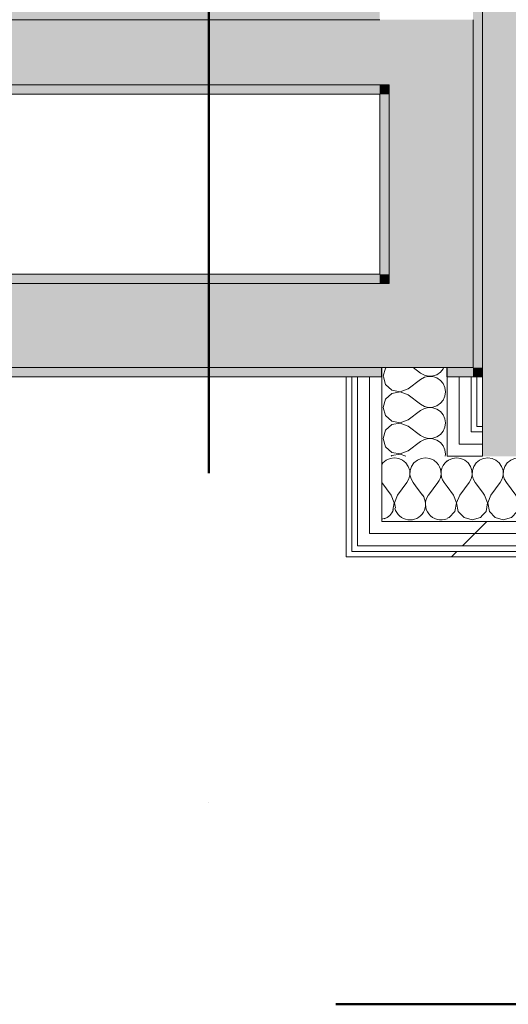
# Model space of a CAD drawing. Header units: millimetres. Extents: x -28277 to 305935, y -19284 to 4746.
# Tile 208 of 256: x 180297 to 180820, y -17757 to -16701. Entities that reach past the tile are written whole.
import ezdxf

# ---------------------------------------------------------------- set-up
doc = ezdxf.new("R2010")
doc.units = ezdxf.units.MM
doc.header["$MEASUREMENT"] = 0
doc.linetypes.add('Punto & Rayas', pattern=[1340.555525, 635, -352.777778, 0, -352.777747])
doc.linetypes.add('Wipeout_Contour', pattern=[1000, 0, -1000])
for name, color, linetype, lineweight, true_color in [('01_2D_Ambit_Pluma_Nº__242', 7, 'Continuous', 50, 0xfb0013), ('12_FAÇ_Façana_Pluma_Nº__102', 7, 'Continuous', 5, 0xcccccc), ('12_FAÇ_Façana_Pluma_Nº__176', 7, 'Continuous', 15, 0x93a0c6), ('Nuevo_08_E_Envans secs_Pluma_Nº__102', 7, 'Continuous', 5, 0xcccccc), ('Nuevo_08_E_Envans secs_Pluma_Nº__171', 171, 'Continuous', 13, 0xaaaaff), ('Nuevo_08_E_Envans secs_Pluma_Nº__177', 7, 'Continuous', 15, 0xf7e046)]:
    doc.layers.add(name, color=color, linetype=linetype, lineweight=lineweight, true_color=true_color)
doc.layers.add('12_FAÇ_Façana', color=7, linetype='Continuous')
doc.layers.add('Nuevo_08_E_Envans secs', color=7, linetype='Continuous')
for name, color, linetype, lineweight in [('12_FAÇ_Façana_Pluma_Nº__7', 7, 'Continuous', 5), ('Nuevo_08_E_Envans secs_Pluma_Nº__1', 7, 'Continuous', 5), ('Nuevo_12_FAÇ_Façana_Pluma_Nº__1', 7, 'Continuous', 5)]:
    doc.layers.add(name, color=color, linetype=linetype, lineweight=lineweight)
pattern_1 = [(45, (184431.64, 0), (-367.696, 367.696), [390, -130]), (45, (184431.64, 367.7), (-367.696, 367.696), [390, -130])]

# ---------------------------------------------------------------- blocks, each defined once
blk = doc.blocks.new('Muro_76_7', base_point=(165556.3, -17084))
at = {"layer": '12_FAÇ_Façana_Pluma_Nº__102', "linetype": 'Continuous', "lineweight": 0, "true_color": 0xe5e5e5}
for points in [[(177413.7, -16984), (177413.7, -17074), (180692.7, -17074), (180692.7, -16984)], [(180692.7, -16984), (180782.7, -17074), (180782.7, -16984)], [(180692.7, -17074), (180782.7, -17074), (180692.7, -16984)]]:
    blk.add_hatch(color=254, dxfattribs=at).paths.add_polyline_path(points)
at = {"layer": '12_FAÇ_Façana_Pluma_Nº__176', "linetype": 'Continuous', "lineweight": 0, "true_color": 0x495063}
for points in [[(177413.7, -16974), (177413.7, -16984), (180682.7, -16984), (180682.7, -16974)], [(180682.7, -16974), (180692.7, -16984), (180692.7, -16974)], [(180682.7, -16984), (180692.7, -16984), (180682.7, -16974)], [(177413.7, -17074), (177413.7, -17084), (180684.7, -17084), (180684.7, -17074)], [(180782.7, -17074), (180754.7, -17074), (180754.7, -17084), (180782.7, -17084)], [(180782.7, -17074), (180792.7, -17084), (180792.7, -17074)], [(180782.7, -17084), (180792.7, -17084), (180782.7, -17074)]]:
    blk.add_hatch(color=251, dxfattribs=at).paths.add_polyline_path(points)
at = {"layer": '12_FAÇ_Façana_Pluma_Nº__7', "color": 7, "linetype": 'Continuous', "lineweight": 5}
for p, q in [((180692.7, -16984), (180692.7, -16974)), ((180692.7, -16984), (177413.7, -16984)), ((180782.7, -17074), (180782.7, -16984)), ((177413.7, -17074), (180684.7, -17074)), ((180754.7, -17074), (180684.7, -17074)), ((180692.7, -17074), (180782.7, -17074))]:
    blk.add_line(p, q, dxfattribs=at)
at = {"layer": '12_FAÇ_Façana_Pluma_Nº__7', "color": 7, "linetype": 'Continuous', "lineweight": 5, "flags": 128}
for points in [[(180682.7, -16974), (177413.7, -16974)], [(180792.7, -17084), (180792.7, -17074)], [(177413.7, -17084), (180684.7, -17084)], [(180754.7, -17084), (180792.7, -17084)]]:
    blk.add_lwpolyline(points, dxfattribs=at)
at = {"layer": 'Nuevo_12_FAÇ_Façana_Pluma_Nº__1', "color": 7, "linetype": 'Continuous', "lineweight": 5}
for p, q in [((180684.7, -17074), (180684.7, -17084)), ((180754.7, -17084), (180754.7, -17074))]:
    blk.add_line(p, q, dxfattribs=at)
blk = doc.blocks.new('Muro_79_7', base_point=(180682.7, -17084))
at = {"layer": '12_FAÇ_Façana_Pluma_Nº__102', "linetype": 'Continuous', "lineweight": 0, "true_color": 0xe5e5e5}
for points in [[(180692.7, -16701), (180692.7, -16771), (180782.7, -16771), (180782.7, -16701)], [(180692.7, -16771), (180692.7, -16984), (180782.7, -16984), (180782.7, -16771)]]:
    blk.add_hatch(color=254, dxfattribs=at).paths.add_polyline_path(points)
at = {"layer": '12_FAÇ_Façana_Pluma_Nº__176', "linetype": 'Continuous', "lineweight": 0, "true_color": 0x495063}
for points in [[(180792.7, -13647), (180782.7, -13647), (180782.7, -17074), (180792.7, -17074)], [(180682.7, -16771), (180682.7, -16781), (180692.7, -16781), (180692.7, -16771)], [(180682.7, -16781), (180682.7, -16974), (180692.7, -16974), (180692.7, -16781)]]:
    blk.add_hatch(color=251, dxfattribs=at).paths.add_polyline_path(points)
at = {"layer": '12_FAÇ_Façana_Pluma_Nº__7', "color": 7, "linetype": 'Continuous', "lineweight": 5}
for p, q in [((180782.7, -16771), (180782.7, -16701)), ((180682.7, -16771), (180692.7, -16771)), ((180692.7, -16771), (180692.7, -16974)), ((180782.7, -16984), (180782.7, -16771)), ((180692.7, -16984), (180692.7, -16974)), ((180782.7, -17074), (180782.7, -16984))]:
    blk.add_line(p, q, dxfattribs=at)
at = {"layer": '12_FAÇ_Façana_Pluma_Nº__7', "color": 7, "linetype": 'Continuous', "lineweight": 5, "flags": 128}
for points in [[(180792.7, -17074), (180792.7, -13647)], [(180682.7, -16781), (180682.7, -16974)]]:
    blk.add_lwpolyline(points, dxfattribs=at)
blk = doc.blocks.new('Muro_92_7', base_point=(180682.7, -16691))
at = {"layer": '12_FAÇ_Façana_Pluma_Nº__102', "linetype": 'Continuous', "lineweight": 0, "true_color": 0xe5e5e5}
for points in [[(177413.7, -16701), (177413.7, -16771), (180682.7, -16771), (180682.7, -16701)], [(180682.7, -16701), (180682.7, -16771), (180692.7, -16771), (180692.7, -16701)]]:
    blk.add_hatch(color=254, dxfattribs=at).paths.add_polyline_path(points)
at = {"layer": '12_FAÇ_Façana_Pluma_Nº__176', "linetype": 'Continuous', "lineweight": 0, "true_color": 0x495063}
for points in [[(177413.7, -16691), (177413.7, -16701), (180682.7, -16701), (180682.7, -16691)], [(177413.7, -16781), (180682.7, -16781), (180682.7, -16771), (177413.7, -16771)]]:
    blk.add_hatch(color=251, dxfattribs=at).paths.add_polyline_path(points)
at = {"layer": '12_FAÇ_Façana_Pluma_Nº__7', "color": 7, "linetype": 'Continuous', "lineweight": 5}
for p, q in [((180682.7, -16701), (177413.7, -16701)), ((177413.7, -16771), (180682.7, -16771)), ((180682.7, -16771), (180692.7, -16771))]:
    blk.add_line(p, q, dxfattribs=at)
at = {"layer": '12_FAÇ_Façana_Pluma_Nº__7', "color": 7, "linetype": 'Continuous', "lineweight": 5, "flags": 128}
blk.add_lwpolyline([(177413.7, -16781), (180682.7, -16781)], dxfattribs=at)
blk = doc.blocks.new('*X336', base_point=(184431.6, 0))
at = {"layer": 'Nuevo_08_E_Envans secs_Pluma_Nº__102', "color": 254, "linetype": 'Continuous', "lineweight": 5, "true_color": 0xcccccc}
for p, q in [((180689.5, -17173.1), (180686, -17176.1)), ((180693.8, -17171.3), (180689.5, -17173.1)), ((180698.3, -17170.6), (180693.8, -17171.3)), ((180702.9, -17171.3), (180698.3, -17170.6)), ((180707.1, -17173.1), (180702.9, -17171.3)), ((180710.6, -17176.1), (180707.1, -17173.1)), ((180722.9, -17173.1), (180719.3, -17176.1)), ((180727.1, -17171.3), (180722.9, -17173.1)), ((180731.6, -17170.6), (180727.1, -17171.3)), ((180736.2, -17171.3), (180731.6, -17170.6)), ((180740.4, -17173.1), (180736.2, -17171.3)), ((180743.9, -17176.1), (180740.4, -17173.1)), ((180686, -17176.1), (180684.7, -17177.9)), ((180713.2, -17179.9), (180710.6, -17176.1)), ((180714.7, -17184.2), (180713.2, -17179.9)), ((180714.9, -17188.8), (180714.7, -17184.2)), ((180715.3, -17184.2), (180715, -17188.8)), ((180716.7, -17179.9), (180715.3, -17184.2)), ((180719.3, -17176.1), (180716.7, -17179.9)), ((180745.5, -17178.3), (180743.9, -17176.1)), ((180711.6, -17197.3), (180713.9, -17193.3)), ((180713.9, -17193.3), (180714.9, -17188.8)), ((180715, -17188.8), (180716.1, -17193.3)), ((180716.1, -17193.3), (180718.3, -17197.3)), ((180684.7, -17196.9), (180685, -17197.3)), ((180695, -17210.6), (180685, -17197.3)), ((180701.6, -17210.6), (180711.6, -17197.3)), ((180721.8, -17201.9), (180718.3, -17197.3)), ((180698.2, -17219.1), (180695, -17210.6)), ((180701.6, -17210.6), (180698.4, -17219.1)), ((180696.8, -17227), (180698.2, -17219.1)), ((180698.4, -17219.1), (180699.4, -17224.4)), ((180684.7, -17236.4), (180688.3, -17235.4))]:
    blk.add_line(p, q, dxfattribs=at)
blk = doc.blocks.new('*X337', base_point=(184431.6, 0))
at = {"layer": 'Nuevo_08_E_Envans secs_Pluma_Nº__102', "color": 254, "linetype": 'Continuous', "lineweight": 5, "true_color": 0xcccccc}
for p, q in [((180728.3, -17210.6), (180721.8, -17201.9)), ((180735, -17210.6), (180745, -17197.3)), ((180754.7, -17201.5), (180751.6, -17197.3))]:
    blk.add_line(p, q, dxfattribs=at)
for centre, start, end in [((180765, -17187.3), 127.8541, 216.8699), ((180731.6, -17187.3), 323.1301, 33.3181), ((180715, -17220.6), 194.6933, 36.8699), ((180748.3, -17220.6), 143.1301, 292.7274), ((180681.6, -17220.6), 290.4481, 339.5519)]:
    blk.add_arc(centre, 16.7, start, end, dxfattribs=at)
blk = doc.blocks.new('*X338', base_point=(184431.6, 0))
at = {"layer": 'Nuevo_08_E_Envans secs_Pluma_Nº__102', "color": 254, "linetype": 'Continuous', "lineweight": 5, "true_color": 0xcccccc}
for p, q in [((180756.2, -17173.1), (180754.7, -17174.3)), ((180760.4, -17171.3), (180756.2, -17173.1)), ((180765, -17170.6), (180760.4, -17171.3)), ((180769.5, -17171.3), (180765, -17170.6)), ((180773.7, -17173.1), (180769.5, -17171.3)), ((180777.3, -17176.1), (180773.7, -17173.1)), ((180789.5, -17173.1), (180786, -17176.1)), ((180792.7, -17171.7), (180789.5, -17173.1)), ((180779.9, -17179.9), (180777.3, -17176.1)), ((180781.4, -17184.2), (180779.9, -17179.9)), ((180781.6, -17188.8), (180781.4, -17184.2)), ((180781.9, -17184.2), (180781.7, -17188.8)), ((180783.4, -17179.9), (180781.9, -17184.2)), ((180786, -17176.1), (180783.4, -17179.9)), ((180778.3, -17197.3), (180780.5, -17193.3)), ((180780.5, -17193.3), (180781.6, -17188.8)), ((180781.7, -17188.8), (180782.8, -17193.3)), ((180782.8, -17193.3), (180785, -17197.3)), ((180761.6, -17210.6), (180754.7, -17201.5)), ((180768.3, -17210.6), (180778.3, -17197.3)), ((180792.7, -17207.7), (180785, -17197.3)), ((180764.9, -17219.1), (180761.6, -17210.6)), ((180768.3, -17210.6), (180765, -17219.1)), ((180763.2, -17228.1), (180764.9, -17219.1)), ((180765, -17219.1), (180766.7, -17228.1)), ((180754.7, -17235.5), (180757.1, -17234.8)), ((180757.1, -17234.8), (180763.2, -17228.1)), ((180766.7, -17228.1), (180772.9, -17234.8)), ((180772.9, -17234.8), (180781.6, -17237.3)), ((180781.6, -17237.3), (180790.4, -17234.8)), ((180790.4, -17234.8), (180792.7, -17232.3))]:
    blk.add_line(p, q, dxfattribs=at)
blk = doc.blocks.new('*X339', base_point=(184431.6, 0))
at = {"layer": 'Nuevo_08_E_Envans secs_Pluma_Nº__102', "color": 254, "linetype": 'Continuous', "lineweight": 5, "true_color": 0xcccccc}
for p, q in [((180793.8, -17171.3), (180792.7, -17171.7)), ((180798.3, -17170.6), (180793.8, -17171.3)), ((180802.9, -17171.3), (180798.3, -17170.6)), ((180807.1, -17173.1), (180802.9, -17171.3)), ((180810.6, -17176.1), (180807.1, -17173.1)), ((180822.9, -17173.1), (180819.3, -17176.1)), ((180827.1, -17171.3), (180822.9, -17173.1)), ((180831.6, -17170.6), (180827.1, -17171.3)), ((180832.7, -17170.8), (180831.6, -17170.6)), ((180813.2, -17179.9), (180810.6, -17176.1)), ((180814.7, -17184.2), (180813.2, -17179.9)), ((180814.9, -17188.8), (180814.7, -17184.2)), ((180815.3, -17184.2), (180815, -17188.8)), ((180816.7, -17179.9), (180815.3, -17184.2)), ((180819.3, -17176.1), (180816.7, -17179.9)), ((180811.6, -17197.3), (180813.9, -17193.3)), ((180813.9, -17193.3), (180814.9, -17188.8)), ((180815, -17188.8), (180816.1, -17193.3)), ((180816.1, -17193.3), (180818.3, -17197.3)), ((180801.6, -17210.6), (180811.6, -17197.3)), ((180828.3, -17210.6), (180818.3, -17197.3)), ((180795, -17210.6), (180792.7, -17207.7)), ((180798.2, -17219.1), (180795, -17210.6)), ((180801.6, -17210.6), (180798.4, -17219.1)), ((180831.6, -17219.1), (180828.3, -17210.6)), ((180832.7, -17216.4), (180831.7, -17219.1)), ((180796.6, -17228.1), (180798.2, -17219.1)), ((180798.4, -17219.1), (180800.1, -17228.1)), ((180829.9, -17228.1), (180831.6, -17219.1)), ((180831.7, -17219.1), (180832.7, -17224.6)), ((180792.7, -17232.3), (180796.6, -17228.1)), ((180800.1, -17228.1), (180806.2, -17234.8)), ((180806.2, -17234.8), (180815, -17237.3)), ((180815, -17237.3), (180823.7, -17234.8)), ((180823.7, -17234.8), (180829.9, -17228.1))]:
    blk.add_line(p, q, dxfattribs=at)
blk = doc.blocks.new('Muro_119_7', base_point=(180646.7, -17277))
at = {"color": 254, "linetype": 'Wipeout_Contour', "lineweight": 0, "ltscale": 544796.739152}
blk.add_wipeout([(180786.7, -17131), (180786.7, -17137), (180792.7, -17131)], dxfattribs=at).dxf.layer = 'Nuevo_08_E_Envans secs'
at = {"color": 254, "linetype": 'Wipeout_Contour', "lineweight": 0, "ltscale": 544715.880049}
blk.add_wipeout([(180767.7, -17156), (180754.7, -17156), (180754.7, -17169)], dxfattribs=at).dxf.layer = 'Nuevo_08_E_Envans secs'
at = {"color": 254, "linetype": 'Wipeout_Contour', "lineweight": 0, "ltscale": 544456.478159}
blk.add_wipeout([(180658.7, -17252), (180658.7, -17265), (180671.7, -17252)], dxfattribs=at).dxf.layer = 'Nuevo_08_E_Envans secs'
at = {"color": 254, "linetype": 'Wipeout_Contour', "lineweight": 0, "ltscale": 544418.42952}
blk.add_wipeout([(180652.7, -17271), (180646.7, -17271), (180646.7, -17277)], dxfattribs=at).dxf.layer = 'Nuevo_08_E_Envans secs'
at = {"layer": 'Nuevo_08_E_Envans secs_Pluma_Nº__171', "linetype": 'Continuous', "lineweight": 13, "true_color": 0xaaaaff}
h = blk.add_hatch(dxfattribs=at)
h.set_pattern_fill('Panellat_HPL_0007', color=161, style=0, pattern_type=2)
h.set_pattern_definition(pattern_1)
h.paths.add_polyline_path([(180786.7, -17131), (180786.7, -17137), (180792.7, -17131)])
h = blk.add_hatch(dxfattribs=at)
h.set_pattern_fill('Panellat_HPL_0007', color=161, style=0, pattern_type=2)
h.set_pattern_definition(pattern_1)
h.paths.add_polyline_path([(180652.7, -17271), (180646.7, -17271), (180646.7, -17277)])
at = {"layer": 'Nuevo_08_E_Envans secs_Pluma_Nº__177', "linetype": 'Continuous', "lineweight": 15, "true_color": 0xf7e046}
h = blk.add_hatch(dxfattribs=at)
h.set_pattern_fill('Panellat_HPL_0007', color=53, style=0, pattern_type=2)
h.set_pattern_definition(pattern_1)
h.paths.add_polyline_path([(180767.7, -17156), (180754.7, -17156), (180754.7, -17169)])
h = blk.add_hatch(dxfattribs=at)
h.set_pattern_fill('Panellat_HPL_0007', color=53, style=0, pattern_type=2)
h.set_pattern_definition(pattern_1)
h.paths.add_polyline_path([(180658.7, -17252), (180658.7, -17265), (180671.7, -17252)])
at = {"color": 254, "linetype": 'Wipeout_Contour', "lineweight": 0, "ltscale": 544802.377298}
blk.add_wipeout([(180792.7, -17131), (180786.7, -17137), (180792.7, -17137)], dxfattribs=at).dxf.layer = 'Nuevo_08_E_Envans secs'
at = {"color": 254, "linetype": 'Wipeout_Contour', "lineweight": 0, "ltscale": 544751.021303}
blk.add_wipeout([(180767.7, -17143), (180767.7, -17156), (180780.7, -17143)], dxfattribs=at).dxf.layer = 'Nuevo_08_E_Envans secs'
at = {"color": 254, "linetype": 'Wipeout_Contour', "lineweight": 0, "ltscale": 544491.594898}
blk.add_wipeout([(180671.7, -17239), (180671.7, -17252), (180684.7, -17239)], dxfattribs=at).dxf.layer = 'Nuevo_08_E_Envans secs'
at = {"color": 254, "linetype": 'Wipeout_Contour', "lineweight": 0, "ltscale": 544424.073128}
blk.add_wipeout([(180652.7, -17271), (180646.7, -17277), (180652.7, -17277)], dxfattribs=at).dxf.layer = 'Nuevo_08_E_Envans secs'
at = {"layer": 'Nuevo_08_E_Envans secs_Pluma_Nº__171', "linetype": 'Continuous', "lineweight": 13, "true_color": 0xaaaaff}
h = blk.add_hatch(dxfattribs=at)
h.set_pattern_fill('Panellat_HPL_0007', color=161, style=0, pattern_type=2)
h.set_pattern_definition(pattern_1)
h.paths.add_polyline_path([(180792.7, -17131), (180786.7, -17137), (180792.7, -17137)])
h = blk.add_hatch(dxfattribs=at)
h.set_pattern_fill('Panellat_HPL_0007', color=161, style=0, pattern_type=2)
h.set_pattern_definition(pattern_1)
h.paths.add_polyline_path([(180652.7, -17271), (180646.7, -17277), (180652.7, -17277)])
at = {"layer": 'Nuevo_08_E_Envans secs_Pluma_Nº__177', "linetype": 'Continuous', "lineweight": 15, "true_color": 0xf7e046}
h = blk.add_hatch(dxfattribs=at)
h.set_pattern_fill('Panellat_HPL_0007', color=53, style=0, pattern_type=2)
h.set_pattern_definition(pattern_1)
h.paths.add_polyline_path([(180767.7, -17143), (180767.7, -17156), (180780.7, -17143)])
h = blk.add_hatch(dxfattribs=at)
h.set_pattern_fill('Panellat_HPL_0007', color=53, style=0, pattern_type=2)
h.set_pattern_definition(pattern_1)
h.paths.add_polyline_path([(180671.7, -17239), (180671.7, -17252), (180684.7, -17239)])
at = {"layer": 'Nuevo_08_E_Envans secs_Pluma_Nº__1', "color": 7, "linetype": 'Continuous', "lineweight": 5}
for p, q in [((180786.7, -17131), (180786.7, -17137)), ((180792.7, -17131), (180792.7, -17137)), ((180786.7, -17137), (180792.7, -17137))]:
    blk.add_line(p, q, dxfattribs=at)
at = {"layer": 'Nuevo_08_E_Envans secs_Pluma_Nº__1', "color": 7, "linetype": 'Continuous', "lineweight": 5, "flags": 128}
blk.add_lwpolyline([(180646.7, -17277), (180646.7, -17271)], dxfattribs=at)
at = {"layer": 'Nuevo_08_E_Envans secs', "color": 7, "lineweight": 20}
blk.add_blockref('*X336', (184431.6, 0), dxfattribs=at)
at = {"color": 254, "linetype": 'Wipeout_Contour', "lineweight": 0, "ltscale": 544469.755101}
blk.add_wipeout([(180671.7, -17252), (180658.7, -17265), (180671.7, -17265)], dxfattribs=at).dxf.layer = 'Nuevo_08_E_Envans secs'
at = {"color": 254, "linetype": 'Wipeout_Contour', "lineweight": 0, "ltscale": 734982.143061}
blk.add_wipeout([(180652.7, -17277), (185210.5, -17277), (185210.5, -17271), (180652.7, -17271)], dxfattribs=at).dxf.layer = 'Nuevo_08_E_Envans secs'
at = {"layer": 'Nuevo_08_E_Envans secs_Pluma_Nº__171', "linetype": 'Continuous', "lineweight": 13, "true_color": 0xaaaaff}
h = blk.add_hatch(dxfattribs=at)
h.set_pattern_fill('Panellat_HPL_0007', color=161, style=0, pattern_type=2)
h.set_pattern_definition(pattern_1)
h.paths.add_polyline_path([(180652.7, -17277), (185210.5, -17277), (185210.5, -17271), (180652.7, -17271)])
at = {"layer": 'Nuevo_08_E_Envans secs_Pluma_Nº__177', "linetype": 'Continuous', "lineweight": 15, "true_color": 0xf7e046}
h = blk.add_hatch(dxfattribs=at)
h.set_pattern_fill('Panellat_HPL_0007', color=53, style=0, pattern_type=2)
h.set_pattern_definition(pattern_1)
h.paths.add_polyline_path([(180671.7, -17252), (180658.7, -17265), (180671.7, -17265)])
at = {"layer": 'Nuevo_08_E_Envans secs_Pluma_Nº__1', "color": 7, "linetype": 'Continuous', "lineweight": 5}
for p, q in [((180658.7, -17252), (180658.7, -17265)), ((180652.7, -17265), (180652.7, -17271)), ((180652.7, -17271), (180658.7, -17271)), ((180658.7, -17271), (185210.5, -17271))]:
    blk.add_line(p, q, dxfattribs=at)
at = {"layer": 'Nuevo_08_E_Envans secs_Pluma_Nº__1', "color": 7, "linetype": 'Continuous', "lineweight": 5, "flags": 128}
blk.add_lwpolyline([(180646.7, -17277), (185210.5, -17277)], dxfattribs=at)
at = {"color": 254, "linetype": 'Wipeout_Contour', "lineweight": 0, "ltscale": 735014.144263}
blk.add_wipeout([(180671.7, -17265), (185210.5, -17265), (185210.5, -17252), (180671.7, -17252)], dxfattribs=at).dxf.layer = 'Nuevo_08_E_Envans secs'
at = {"layer": 'Nuevo_08_E_Envans secs_Pluma_Nº__177', "linetype": 'Continuous', "lineweight": 15, "true_color": 0xf7e046}
h = blk.add_hatch(dxfattribs=at)
h.set_pattern_fill('Panellat_HPL_0007', color=53, style=0, pattern_type=2)
h.set_pattern_definition(pattern_1)
h.paths.add_polyline_path([(180671.7, -17265), (185210.5, -17265), (185210.5, -17252), (180671.7, -17252)])
at = {"layer": 'Nuevo_08_E_Envans secs_Pluma_Nº__1', "color": 7, "linetype": 'Continuous', "lineweight": 5}
for p, q in [((180658.7, -17265), (180671.7, -17265)), ((180671.7, -17265), (185210.5, -17265))]:
    blk.add_line(p, q, dxfattribs=at)
at = {"color": 254, "linetype": 'Wipeout_Contour', "lineweight": 0, "ltscale": 544504.87084}
blk.add_wipeout([(180684.7, -17239), (180671.7, -17252), (180684.7, -17252)], dxfattribs=at).dxf.layer = 'Nuevo_08_E_Envans secs'
at = {"layer": 'Nuevo_08_E_Envans secs_Pluma_Nº__177', "linetype": 'Continuous', "lineweight": 15, "true_color": 0xf7e046}
h = blk.add_hatch(dxfattribs=at)
h.set_pattern_fill('Panellat_HPL_0007', color=53, style=0, pattern_type=2)
h.set_pattern_definition(pattern_1)
h.paths.add_polyline_path([(180684.7, -17239), (180671.7, -17252), (180684.7, -17252)])
at = {"color": 254, "linetype": 'Wipeout_Contour', "lineweight": 0, "ltscale": 735035.14377}
blk.add_wipeout([(180684.7, -17252), (185210.5, -17252), (185210.5, -17239), (180684.7, -17239)], dxfattribs=at).dxf.layer = 'Nuevo_08_E_Envans secs'
at = {"layer": 'Nuevo_08_E_Envans secs_Pluma_Nº__177', "linetype": 'Continuous', "lineweight": 15, "true_color": 0xf7e046}
h = blk.add_hatch(dxfattribs=at)
h.set_pattern_fill('Panellat_HPL_0007', color=53, style=0, pattern_type=2)
h.set_pattern_definition(pattern_1)
h.paths.add_polyline_path([(180684.7, -17252), (185210.5, -17252), (185210.5, -17239), (180684.7, -17239)])
at = {"layer": 'Nuevo_08_E_Envans secs_Pluma_Nº__1', "color": 7, "linetype": 'Continuous', "lineweight": 5}
for p, q in [((180684.7, -17169), (180684.7, -17239)), ((180684.7, -17239), (180754.7, -17239)), ((180754.7, -17239), (180792.7, -17239)), ((180792.7, -17239), (180832.7, -17239)), ((180671.7, -17252), (180684.7, -17252)), ((180684.7, -17252), (185210.5, -17252))]:
    blk.add_line(p, q, dxfattribs=at)
at = {"layer": 'Nuevo_08_E_Envans secs', "color": 7, "lineweight": 20}
for name in ['*X337', '*X338', '*X339']:
    blk.add_blockref(name, (184431.6, 0), dxfattribs=at)
at = {"color": 254, "linetype": 'Wipeout_Contour', "lineweight": 0, "ltscale": 544729.149611}
blk.add_wipeout([(180754.7, -17169), (180767.7, -17169), (180767.7, -17156)], dxfattribs=at).dxf.layer = 'Nuevo_08_E_Envans secs'
at = {"layer": 'Nuevo_08_E_Envans secs_Pluma_Nº__177', "linetype": 'Continuous', "lineweight": 15, "true_color": 0xf7e046}
h = blk.add_hatch(dxfattribs=at)
h.set_pattern_fill('Panellat_HPL_0007', color=53, style=0, pattern_type=2)
h.set_pattern_definition(pattern_1)
h.paths.add_polyline_path([(180754.7, -17169), (180767.7, -17169), (180767.7, -17156)])
at = {"layer": 'Nuevo_08_E_Envans secs_Pluma_Nº__1', "color": 7, "linetype": 'Continuous', "lineweight": 5}
blk.add_line((180754.7, -17156), (180754.7, -17169), dxfattribs=at)
at = {"color": 254, "linetype": 'Wipeout_Contour', "lineweight": 0, "ltscale": 726372.346234}
blk.add_wipeout([(180767.7, -17169), (180792.7, -17169), (180792.7, -17156), (180767.7, -17156)], dxfattribs=at).dxf.layer = 'Nuevo_08_E_Envans secs'
at = {"layer": 'Nuevo_08_E_Envans secs_Pluma_Nº__177', "linetype": 'Continuous', "lineweight": 15, "true_color": 0xf7e046}
h = blk.add_hatch(dxfattribs=at)
h.set_pattern_fill('Panellat_HPL_0007', color=53, style=0, pattern_type=2)
h.set_pattern_definition(pattern_1)
h.paths.add_polyline_path([(180767.7, -17169), (180792.7, -17169), (180792.7, -17156), (180767.7, -17156)])
at = {"layer": 'Nuevo_08_E_Envans secs_Pluma_Nº__1', "color": 7, "linetype": 'Continuous', "lineweight": 5}
for p, q in [((180754.7, -17169), (180767.7, -17169)), ((180767.7, -17169), (180792.7, -17169))]:
    blk.add_line(p, q, dxfattribs=at)
at = {"color": 254, "linetype": 'Wipeout_Contour', "lineweight": 0, "ltscale": 544764.289865}
blk.add_wipeout([(180767.7, -17156), (180780.7, -17156), (180780.7, -17143)], dxfattribs=at).dxf.layer = 'Nuevo_08_E_Envans secs'
at = {"layer": 'Nuevo_08_E_Envans secs_Pluma_Nº__177', "linetype": 'Continuous', "lineweight": 15, "true_color": 0xf7e046}
h = blk.add_hatch(dxfattribs=at)
h.set_pattern_fill('Panellat_HPL_0007', color=53, style=0, pattern_type=2)
h.set_pattern_definition(pattern_1)
h.paths.add_polyline_path([(180767.7, -17156), (180780.7, -17156), (180780.7, -17143)])
at = {"color": 254, "linetype": 'Wipeout_Contour', "lineweight": 0, "ltscale": 726393.317307}
blk.add_wipeout([(180780.7, -17156), (180792.7, -17156), (180792.7, -17143), (180780.7, -17143)], dxfattribs=at).dxf.layer = 'Nuevo_08_E_Envans secs'
at = {"layer": 'Nuevo_08_E_Envans secs_Pluma_Nº__177', "linetype": 'Continuous', "lineweight": 15, "true_color": 0xf7e046}
h = blk.add_hatch(dxfattribs=at)
h.set_pattern_fill('Panellat_HPL_0007', color=53, style=0, pattern_type=2)
h.set_pattern_definition(pattern_1)
h.paths.add_polyline_path([(180780.7, -17156), (180792.7, -17156), (180792.7, -17143), (180780.7, -17143)])
at = {"layer": 'Nuevo_08_E_Envans secs_Pluma_Nº__1', "color": 7, "linetype": 'Continuous', "lineweight": 5}
for p, q in [((180780.7, -17137), (180780.7, -17143)), ((180780.7, -17143), (180786.7, -17143)), ((180786.7, -17143), (180792.7, -17143)), ((180792.7, -17137), (180792.7, -17143)), ((180792.7, -17143), (180792.7, -17156)), ((180767.7, -17156), (180780.7, -17156)), ((180780.7, -17156), (180792.7, -17156)), ((180792.7, -17156), (180792.7, -17169))]:
    blk.add_line(p, q, dxfattribs=at)
blk = doc.blocks.new('*X346', base_point=(184431.6, 0))
at = {"layer": 'Nuevo_08_E_Envans secs_Pluma_Nº__102', "color": 254, "linetype": 'Continuous', "lineweight": 5, "true_color": 0xcccccc}
for p, q in [((180688.9, -17074.6), (180686.4, -17083.3)), ((180689.6, -17074), (180688.9, -17074.6)), ((180718.4, -17074), (180726.4, -17080)), ((180743.9, -17081.6), (180747.7, -17079)), ((180747.7, -17079), (180750.6, -17075.4)), ((180750.6, -17075.4), (180751.2, -17074)), ((180686.4, -17083.3), (180686.6, -17084)), ((180726.4, -17080), (180730.4, -17082.2)), ((180730.4, -17082.2), (180734.9, -17083.3)), ((180734.9, -17083.4), (180732.4, -17084)), ((180734.9, -17083.3), (180739.5, -17083)), ((180739.5, -17083.6), (180734.9, -17083.4)), ((180739.5, -17083), (180743.9, -17081.6)), ((180740.6, -17084), (180739.5, -17083.6))]:
    blk.add_line(p, q, dxfattribs=at)
blk = doc.blocks.new('*X347', base_point=(184431.6, 0))
at = {"layer": 'Nuevo_08_E_Envans secs_Pluma_Nº__102', "color": 254, "linetype": 'Continuous', "lineweight": 5, "true_color": 0xcccccc}
for p, q in [((180686.6, -17084), (180688.9, -17092.1)), ((180713.1, -17096.7), (180726.4, -17086.7)), ((180730.4, -17084.4), (180726.4, -17086.7)), ((180732.4, -17084), (180730.4, -17084.4)), ((180743.9, -17085.1), (180740.6, -17084)), ((180747.7, -17087.7), (180743.9, -17085.1)), ((180750.6, -17091.2), (180747.7, -17087.7)), ((180688.9, -17092.1), (180695.6, -17098.2)), ((180695.6, -17098.2), (180704.6, -17099.9)), ((180704.6, -17100.1), (180695.6, -17101.8)), ((180704.6, -17099.9), (180713.1, -17096.7)), ((180713.1, -17103.3), (180704.6, -17100.1)), ((180752.4, -17095.4), (180750.6, -17091.2)), ((180753.1, -17100), (180752.4, -17095.4)), ((180752.4, -17104.6), (180753.1, -17100)), ((180688.9, -17107.9), (180686.4, -17116.7)), ((180695.6, -17101.8), (180688.9, -17107.9)), ((180713.1, -17103.3), (180726.4, -17113.3)), ((180747.7, -17112.3), (180750.6, -17108.8)), ((180750.6, -17108.8), (180752.4, -17104.6)), ((180686.4, -17116.7), (180688.9, -17125.4)), ((180713.1, -17130), (180726.4, -17120)), ((180726.4, -17113.3), (180730.4, -17115.6)), ((180730.4, -17117.8), (180726.4, -17120)), ((180730.4, -17115.6), (180734.9, -17116.6)), ((180734.9, -17116.7), (180730.4, -17117.8)), ((180734.9, -17116.6), (180739.5, -17116.4)), ((180739.5, -17117), (180734.9, -17116.7)), ((180739.5, -17116.4), (180743.9, -17114.9)), ((180743.9, -17118.4), (180739.5, -17117)), ((180743.9, -17114.9), (180747.7, -17112.3)), ((180747.7, -17121), (180743.9, -17118.4)), ((180750.6, -17124.6), (180747.7, -17121)), ((180688.9, -17125.4), (180695.6, -17131.6)), ((180695.6, -17131.6), (180704.6, -17133.3)), ((180704.6, -17133.3), (180713.1, -17130)), ((180752.4, -17128.8), (180750.6, -17124.6)), ((180753.1, -17133.3), (180752.4, -17128.8)), ((180688.9, -17141.2), (180686.4, -17150)), ((180695.6, -17135.1), (180688.9, -17141.2)), ((180704.6, -17133.4), (180695.6, -17135.1)), ((180713.1, -17136.7), (180704.6, -17133.4)), ((180713.1, -17136.7), (180726.4, -17146.7)), ((180747.7, -17145.6), (180750.6, -17142.1)), ((180750.6, -17142.1), (180752.4, -17137.9)), ((180752.4, -17137.9), (180753.1, -17133.3)), ((180686.4, -17150), (180688.9, -17158.8)), ((180713.1, -17163.3), (180726.4, -17153.3)), ((180726.4, -17146.7), (180730.4, -17148.9)), ((180730.4, -17151.1), (180726.4, -17153.3)), ((180730.4, -17148.9), (180734.9, -17149.9)), ((180734.9, -17150.1), (180730.4, -17151.1)), ((180734.9, -17149.9), (180739.5, -17149.7)), ((180739.5, -17150.3), (180734.9, -17150.1)), ((180739.5, -17149.7), (180743.9, -17148.2)), ((180743.9, -17151.8), (180739.5, -17150.3)), ((180743.9, -17148.2), (180747.7, -17145.6)), ((180747.7, -17154.4), (180743.9, -17151.8)), ((180688.9, -17158.8), (180695.6, -17164.9)), ((180704.6, -17166.6), (180713.1, -17163.3)), ((180750.6, -17157.9), (180747.7, -17154.4)), ((180752.4, -17162.1), (180750.6, -17157.9)), ((180753.1, -17166.7), (180752.4, -17162.1)), ((180695.6, -17168.4), (180695, -17169)), ((180695.6, -17164.9), (180704.6, -17166.6)), ((180704.6, -17166.7), (180695.6, -17168.4)), ((180710.4, -17169), (180704.6, -17166.7)), ((180752.8, -17169), (180753.1, -17166.7))]:
    blk.add_line(p, q, dxfattribs=at)
blk = doc.blocks.new('Muro_120_7', base_point=(180646.7, -17084))
at = {"layer": '12_FAÇ_Façana_Pluma_Nº__7', "color": 7, "linetype": 'Continuous', "lineweight": 5}
blk.add_line((180754.7, -17074), (180684.7, -17074), dxfattribs=at)
at = {"layer": 'Nuevo_08_E_Envans secs', "color": 7, "lineweight": 20}
blk.add_blockref('*X346', (184431.6, 0), dxfattribs=at)
at = {"color": 254, "linetype": 'Wipeout_Contour', "lineweight": 0, "ltscale": 725858.456736}
blk.add_wipeout([(180646.7, -17084), (180646.7, -17271), (180652.7, -17271), (180652.7, -17084)], dxfattribs=at).dxf.layer = 'Nuevo_08_E_Envans secs'
at = {"color": 254, "linetype": 'Wipeout_Contour', "lineweight": 0, "ltscale": 725916.564137}
blk.add_wipeout([(180671.7, -17252), (180671.7, -17084), (180658.7, -17084), (180658.7, -17252)], dxfattribs=at).dxf.layer = 'Nuevo_08_E_Envans secs'
at = {"color": 254, "linetype": 'Wipeout_Contour', "lineweight": 0, "ltscale": 726389.423504}
blk.add_wipeout([(180792.7, -17131), (180792.7, -17084), (180786.7, -17084), (180786.7, -17131)], dxfattribs=at).dxf.layer = 'Nuevo_08_E_Envans secs'
at = {"layer": 'Nuevo_08_E_Envans secs_Pluma_Nº__171', "linetype": 'Continuous', "lineweight": 13, "true_color": 0xaaaaff}
h = blk.add_hatch(dxfattribs=at)
h.set_pattern_fill('Panellat_HPL_0007', color=161, style=0, pattern_type=2)
h.set_pattern_definition(pattern_1)
h.paths.add_polyline_path([(180646.7, -17084), (180646.7, -17271), (180652.7, -17271), (180652.7, -17084)])
h = blk.add_hatch(dxfattribs=at)
h.set_pattern_fill('Panellat_HPL_0007', color=161, style=0, pattern_type=2)
h.set_pattern_definition(pattern_1)
h.paths.add_polyline_path([(180792.7, -17131), (180792.7, -17084), (180786.7, -17084), (180786.7, -17131)])
at = {"layer": 'Nuevo_08_E_Envans secs_Pluma_Nº__177', "linetype": 'Continuous', "lineweight": 15, "true_color": 0xf7e046}
h = blk.add_hatch(dxfattribs=at)
h.set_pattern_fill('Panellat_HPL_0007', color=53, style=0, pattern_type=2)
h.set_pattern_definition(pattern_1)
h.paths.add_polyline_path([(180671.7, -17252), (180671.7, -17084), (180658.7, -17084), (180658.7, -17252)])
at = {"layer": 'Nuevo_08_E_Envans secs_Pluma_Nº__1', "color": 7, "linetype": 'Continuous', "lineweight": 5}
for p, q in [((180652.7, -17084), (180652.7, -17265)), ((180658.7, -17084), (180658.7, -17252)), ((180786.7, -17084), (180786.7, -17131)), ((180786.7, -17131), (180786.7, -17137)), ((180658.7, -17252), (180658.7, -17265)), ((180652.7, -17265), (180652.7, -17271))]:
    blk.add_line(p, q, dxfattribs=at)
at = {"layer": 'Nuevo_08_E_Envans secs_Pluma_Nº__1', "color": 7, "linetype": 'Continuous', "lineweight": 5, "flags": 128}
for points in [[(180646.7, -17084), (180646.7, -17271)], [(180646.7, -17084), (180652.7, -17084)], [(180652.7, -17084), (180658.7, -17084)], [(180786.7, -17084), (180792.7, -17084)], [(180792.7, -17131), (180792.7, -17084)]]:
    blk.add_lwpolyline(points, dxfattribs=at)
at = {"color": 254, "linetype": 'Wipeout_Contour', "lineweight": 0, "ltscale": 725965.860504}
blk.add_wipeout([(180684.7, -17239), (180684.7, -17084), (180671.7, -17084), (180671.7, -17239)], dxfattribs=at).dxf.layer = 'Nuevo_08_E_Envans secs'
at = {"layer": 'Nuevo_08_E_Envans secs_Pluma_Nº__177', "linetype": 'Continuous', "lineweight": 15, "true_color": 0xf7e046}
h = blk.add_hatch(dxfattribs=at)
h.set_pattern_fill('Panellat_HPL_0007', color=53, style=0, pattern_type=2)
h.set_pattern_definition(pattern_1)
h.paths.add_polyline_path([(180684.7, -17239), (180684.7, -17084), (180671.7, -17084), (180671.7, -17239)])
at = {"layer": 'Nuevo_08_E_Envans secs_Pluma_Nº__1', "color": 7, "linetype": 'Continuous', "lineweight": 5}
for p, q in [((180671.7, -17084), (180671.7, -17239)), ((180684.7, -17084), (180684.7, -17169)), ((180684.7, -17169), (180684.7, -17239)), ((180671.7, -17239), (180671.7, -17252))]:
    blk.add_line(p, q, dxfattribs=at)
at = {"layer": 'Nuevo_08_E_Envans secs_Pluma_Nº__1', "color": 7, "linetype": 'Continuous', "lineweight": 5, "flags": 128}
for points in [[(180658.7, -17084), (180671.7, -17084)], [(180671.7, -17084), (180684.7, -17084)]]:
    blk.add_lwpolyline(points, dxfattribs=at)
at = {"layer": 'Nuevo_12_FAÇ_Façana_Pluma_Nº__1', "color": 7, "linetype": 'Continuous', "lineweight": 5}
blk.add_line((180684.7, -17074), (180684.7, -17084), dxfattribs=at)
at = {"layer": 'Nuevo_08_E_Envans secs', "color": 7, "lineweight": 20}
blk.add_blockref('*X347', (184431.6, 0), dxfattribs=at)
at = {"color": 254, "linetype": 'Wipeout_Contour', "lineweight": 0, "ltscale": 726280.651425}
blk.add_wipeout([(180754.7, -17084), (180754.7, -17156), (180767.7, -17156), (180767.7, -17084)], dxfattribs=at).dxf.layer = 'Nuevo_08_E_Envans secs'
at = {"layer": 'Nuevo_08_E_Envans secs_Pluma_Nº__177', "linetype": 'Continuous', "lineweight": 15, "true_color": 0xf7e046}
h = blk.add_hatch(dxfattribs=at)
h.set_pattern_fill('Panellat_HPL_0007', color=53, style=0, pattern_type=2)
h.set_pattern_definition(pattern_1)
h.paths.add_polyline_path([(180754.7, -17084), (180754.7, -17156), (180767.7, -17156), (180767.7, -17084)])
at = {"layer": 'Nuevo_08_E_Envans secs_Pluma_Nº__1', "color": 7, "linetype": 'Continuous', "lineweight": 5}
for p, q in [((180754.7, -17084), (180754.7, -17156)), ((180754.7, -17156), (180754.7, -17169))]:
    blk.add_line(p, q, dxfattribs=at)
at = {"layer": 'Nuevo_12_FAÇ_Façana_Pluma_Nº__1', "color": 7, "linetype": 'Continuous', "lineweight": 5}
blk.add_line((180754.7, -17084), (180754.7, -17074), dxfattribs=at)
at = {"color": 254, "linetype": 'Wipeout_Contour', "lineweight": 0, "ltscale": 726329.964258}
blk.add_wipeout([(180780.7, -17143), (180780.7, -17084), (180767.7, -17084), (180767.7, -17143)], dxfattribs=at).dxf.layer = 'Nuevo_08_E_Envans secs'
at = {"layer": 'Nuevo_08_E_Envans secs_Pluma_Nº__177', "linetype": 'Continuous', "lineweight": 15, "true_color": 0xf7e046}
h = blk.add_hatch(dxfattribs=at)
h.set_pattern_fill('Panellat_HPL_0007', color=53, style=0, pattern_type=2)
h.set_pattern_definition(pattern_1)
h.paths.add_polyline_path([(180780.7, -17143), (180780.7, -17084), (180767.7, -17084), (180767.7, -17143)])
at = {"layer": 'Nuevo_08_E_Envans secs_Pluma_Nº__1', "color": 7, "linetype": 'Continuous', "lineweight": 5}
for p, q in [((180767.7, -17084), (180767.7, -17143)), ((180780.7, -17084), (180780.7, -17137)), ((180767.7, -17143), (180767.7, -17156)), ((180780.7, -17137), (180780.7, -17143))]:
    blk.add_line(p, q, dxfattribs=at)
at = {"layer": 'Nuevo_08_E_Envans secs_Pluma_Nº__1', "color": 7, "linetype": 'Continuous', "lineweight": 5, "flags": 128}
for points in [[(180754.7, -17084), (180767.7, -17084)], [(180767.7, -17084), (180780.7, -17084)], [(180780.7, -17084), (180786.7, -17084)]]:
    blk.add_lwpolyline(points, dxfattribs=at)
blk = doc.blocks.new('*X718', base_point=(184431.6, 0))
at = {"layer": 'Nuevo_08_E_Envans secs_Pluma_Nº__102', "linetype": 'Continuous', "lineweight": 5, "true_color": 0xcccccc}
blk.add_hatch(color=254, dxfattribs=at).paths.add_polyline_path([(180832.7, -17156), (180792.7, -17156), (180792.7, -17169), (180832.7, -17169)])
blk = doc.blocks.new('*X719', base_point=(184431.6, 0))
at = {"layer": 'Nuevo_08_E_Envans secs_Pluma_Nº__102', "linetype": 'Continuous', "lineweight": 5, "true_color": 0xcccccc}
blk.add_hatch(color=254, dxfattribs=at).paths.add_polyline_path([(180832.7, -17143), (180792.7, -17143), (180792.7, -17156), (180832.7, -17156)])
blk = doc.blocks.new('*X720', base_point=(184431.6, 0))
at = {"layer": 'Nuevo_08_E_Envans secs_Pluma_Nº__102', "linetype": 'Continuous', "lineweight": 5, "true_color": 0xcccccc}
blk.add_hatch(color=254, dxfattribs=at).paths.add_polyline_path([(180832.7, -17137), (180792.7, -17137), (180792.7, -17143), (180832.7, -17143)])
blk = doc.blocks.new('*X721', base_point=(184431.6, 0))
at = {"layer": 'Nuevo_08_E_Envans secs_Pluma_Nº__102', "linetype": 'Continuous', "lineweight": 5, "true_color": 0xcccccc}
blk.add_hatch(color=254, dxfattribs=at).paths.add_polyline_path([(180832.7, -17131), (180792.7, -17131), (180792.7, -17137), (180832.7, -17137)])
blk = doc.blocks.new('*X722', base_point=(184431.6, 0))
at = {"layer": 'Nuevo_08_E_Envans secs_Pluma_Nº__102', "linetype": 'Continuous', "lineweight": 5, "true_color": 0xcccccc}
blk.add_hatch(color=254, dxfattribs=at).paths.add_polyline_path([(180832.7, -17131), (180832.7, -13647), (180792.7, -13647), (180792.7, -17131)])
blk = doc.blocks.new('Muro_200_7', base_point=(180857.7, -17277))
at = {"layer": 'Nuevo_08_E_Envans secs_Pluma_Nº__1', "color": 7, "linetype": 'Continuous', "lineweight": 5}
for p, q in [((180792.7, -17131), (180792.7, -17137)), ((180792.7, -17137), (180792.7, -17143)), ((180792.7, -17143), (180792.7, -17156)), ((180792.7, -17156), (180792.7, -17169))]:
    blk.add_line(p, q, dxfattribs=at)
at = {"layer": 'Nuevo_08_E_Envans secs_Pluma_Nº__1', "color": 7, "linetype": 'Continuous', "lineweight": 5, "flags": 128}
blk.add_lwpolyline([(180792.7, -13647), (180792.7, -17131)], dxfattribs=at)
at = {"layer": 'Nuevo_08_E_Envans secs', "color": 7, "lineweight": 20}
for name in ['*X722', '*X721', '*X720', '*X719', '*X718']:
    blk.add_blockref(name, (184431.6, 0), dxfattribs=at)

msp = doc.modelspace()

# ---------------------------------------------------------------- linework, layer by layer
at = {"layer": '01_2D_Ambit_Pluma_Nº__242', "color": 1, "linetype": 'Punto & Rayas', "lineweight": 50, "true_color": 0xfb0013, "flags": 128}
msp.add_lwpolyline([(155931.626, 1816.795), (155931.626, 4745.928), (192311.213, 4745.928), (192311.213, -1396.866), (190905.792, -1396.866), (190905.792, -11392.724), (191347.947, -11392.724), (191347.947, -17756.595), (180499.362, -17756.595), (180499.362, -11834.879), (181983.739, -11834.879), (181983.739, -2249.593), (161120.47, -2249.593), (161120.47, 1816.795)], close=True, dxfattribs=at)

# ---------------------------------------------------------------- block references
at = {"layer": '12_FAÇ_Façana', "color": 7, "lineweight": 20}
for name, p in [('Muro_79_7', (180682.749, -17083.976)), ('Muro_76_7', (165556.251, -17083.976)), ('Muro_92_7', (180682.749, -16690.976))]:
    msp.add_blockref(name, p, dxfattribs=at)

# ---------------------------------------------------------------- next in the draw order: block references
at = {"layer": 'Nuevo_08_E_Envans secs', "color": 7, "lineweight": 20}
msp.add_blockref('Muro_119_7', (180646.749, -17276.976), dxfattribs=at)

# ---------------------------------------------------------------- next in the draw order: block references
msp.add_blockref('Muro_120_7', (180646.749, -17083.976), dxfattribs=at)

# ---------------------------------------------------------------- next in the draw order: block references
msp.add_blockref('Muro_200_7', (180857.749, -17276.976), dxfattribs=at)

doc.saveas('drawing.dxf')
